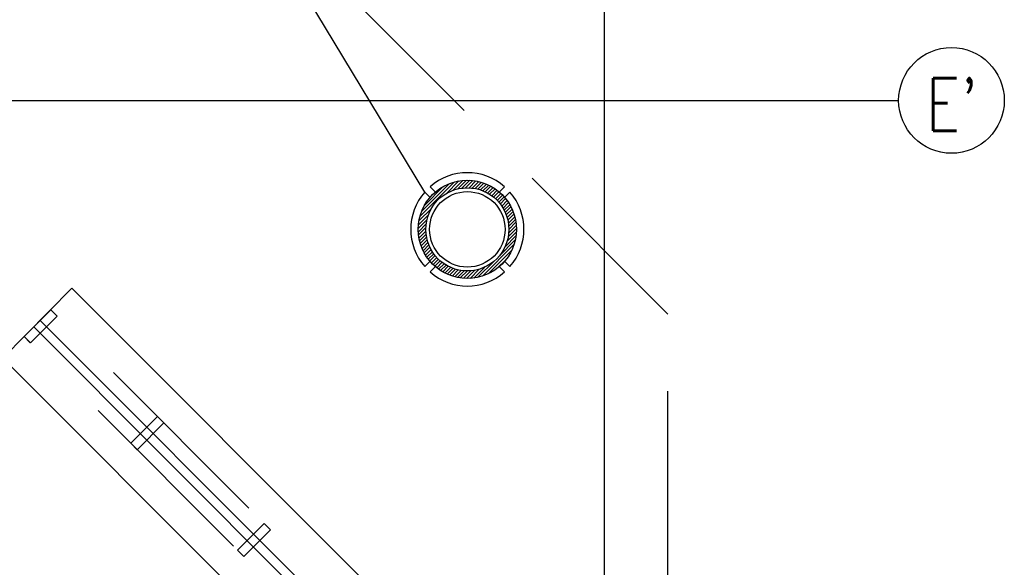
# Model space of a CAD drawing. Header units: centimetres. Extents: x -228435 to 111511, y -89367 to 428125.
# Tile 174 of 219: x 9587 to 16110, y 55910 to 59534. Entities that reach past the tile are written whole.
import ezdxf

# ---------------------------------------------------------------- set-up
doc = ezdxf.new("R2010")
doc.units = ezdxf.units.CM
doc.header["$LTSCALE"] = 50
for name, pattern in [('DASHDOT2', [12.7, 6.35, -3.175, 0, -3.175]), ('HIDDEN', [9.525, 6.35, -3.175]), ('Kondygnacja +0$0$HIDDEN', [9.525, 6.35, -3.175])]:
    doc.linetypes.add(name, pattern=pattern)
for name, color, linetype in [('ARCH_INFO_OPISY', 8, 'Continuous'), ('ARCH_INFO_OSIE_IST', 8, 'DASHDOT2'), ('ARCH_INFO_OSIE_OPISY_IST', 8, 'Continuous'), ('ARCH_NIEWIDOK_IST', 8, 'HIDDEN'), ('ARCH_STAL_IST', 8, 'Continuous'), ('ARCH_WIDOK_INNE_IST', 8, 'Continuous'), ('ARCH_WIDOK_IST', 8, 'Continuous'), ('ARCH_ŚLUSARKA_OKNA_IST', 8, 'Continuous'), ('Kondygnacja +0$0$ARCH_NIEWIDOK_IST', 8, 'Kondygnacja +0$0$HIDDEN'), ('Kondygnacja +0$0$ARCH_STAL_IST', 8, 'Continuous'), ('Kondygnacja +0$0$ARCH_WIDOK_IST', 8, 'Continuous'), ('Kondygnacja +0$0$ARCH_ŚLUSARKA_OKNA_IST', 8, 'Continuous'), ('Osie rzutów$0$ARCH_INFO_OSIE_OPISY_IST', 8, 'Continuous')]:
    doc.layers.add(name, color=color, linetype=linetype)
doc.styles.add('ROMANS-250-CM', font='romans.shx', dxfattribs={"width": 0.8, "height": 50})
doc.dimstyles.new('ISO-25', dxfattribs={"dimtxt": 2.5, "dimasz": 2.5, "dimexe": 1.25, "dimexo": 0.625, "dimtad": 1, "dimtxsty": 'Standard', "dimcen": 2.5, "dimadec": 0, "dimazin": 0, "dimtfac": 1, "dimtmove": 0, "dimatfit": 3, "dimfxl": 0, "dimarcsym": 0})

# ---------------------------------------------------------------- blocks, each defined once
blk = doc.blocks.new('słup ist')
at = {"layer": 'ARCH_STAL_IST'}
h = blk.add_hatch(dxfattribs=at)
h.set_pattern_fill('ANSI31', color=256, scale=0.5, style=0)
h.set_pattern_definition([(45, (-11573.3833, -12110.8807), (-1.12253202, 1.12253202), [])])
h.paths.add_polyline_path([(-32.5, 0, 1), (32.5, 0, 1)])
h.paths.add_polyline_path([(27.5, 0, -1), (-27.5, 0, -1)], flags=16)
for p, q in [((21.15, 24.68), (24.69, 28.23)), ((28.23, 24.69), (24.68, 21.15)), ((-24.68, -21.15), (-28.23, -24.69)), ((-21.15, -24.68), (-24.69, -28.23))]:
    blk.add_line(p, q, dxfattribs=at)
for points in [[(-24.69, 28.23), (-21.16, 24.7)], [(-28.23, 24.69), (-24.68, 21.15)], [(24.69, -28.23), (21.15, -24.68)], [(24.68, -21.15), (28.23, -24.69)]]:
    blk.add_lwpolyline(points, dxfattribs=at)
for radius in [32.5, 27.5]:
    blk.add_circle((0, 0), radius, dxfattribs=at)
for start, end in [(48.82255, 131.17745), (138.82255, 221.17745), (318.82255, 41.17745), (228.82255, 311.17745)]:
    blk.add_arc((0, 0), 37.5, start, end, dxfattribs=at)
blk = doc.blocks.new('Osie rzutów')
at = {"layer": 'ARCH_INFO_OSIE_IST', "ltscale": 10}
for p, q in [((13460, 12510), (13460, 4623.26)), ((4436.04, 10400), (13655, 10400))]:
    blk.add_line(p, q, dxfattribs=at)
at = {"layer": 'ARCH_INFO_OSIE_OPISY_IST'}
blk.add_circle((13690, 10400), 35, dxfattribs=at)
at = {"layer": 'ARCH_INFO_OSIE_OPISY_IST', "style": 'ROMANS-250-CM', "width": 0.8}
blk.add_text("E'", height=35, dxfattribs=at).set_placement((13673.04, 10379.79))

msp = doc.modelspace()

# ---------------------------------------------------------------- linework, layer by layer
at = {"layer": 'ARCH_NIEWIDOK_IST', "ltscale": 4}
for p, q in [((13800, 53607.52309, 630), (9792.98125, 57614.54183, 630)), ((13698.9697, 53355, 630), (9617.09739, 57436.87231, 630))]:
    msp.add_line(p, q, dxfattribs=at)
at = {"layer": 'ARCH_WIDOK_INNE_IST', "linetype": 'HIDDEN', "ltscale": 4}
for p, q in [((13880, 57586.31601, 630), (-6733.68399, 78200, 630)), ((13880, 53900, 630), (13880, 57586.31601, 630))]:
    msp.add_line(p, q, dxfattribs=at)
at = {"layer": 'ARCH_WIDOK_IST'}
for p, q in [((9476.3903, 57294.73668, 630), (9933.68834, 57756.67746, 630)), ((13800, 53890.3658, 630), (9933.68834, 57756.67746, 630)), ((13335, 53436.12698, 630), (9476.3903, 57294.73668, 630))]:
    msp.add_line(p, q, dxfattribs=at)
at = {"layer": 'ARCH_ŚLUSARKA_OKNA_IST'}
for p, q in [((13707.34019, 53558.76154, 630), (9722.62771, 57543.47402, 630)), ((13664.91378, 53516.33514, 630), (9680.41558, 57500.83334, 630))]:
    msp.add_line(p, q, dxfattribs=at)
at = {"layer": 'Kondygnacja +0$0$ARCH_NIEWIDOK_IST', "ltscale": 4}
for p, q in [((13800, 53607.52309, 630), (9792.98125, 57614.54183, 630)), ((13698.9697, 53355, 630), (9617.09739, 57436.87231, 630))]:
    msp.add_line(p, q, dxfattribs=at)
at = {"layer": 'Kondygnacja +0$0$ARCH_STAL_IST'}
msp.add_circle((12552.89267, 58146.6745, 630), 250, dxfattribs=at)
at = {"layer": 'Kondygnacja +0$0$ARCH_WIDOK_IST'}
for p, q in [((9476.3903, 57294.73668, 630), (9933.68834, 57756.67746, 630)), ((13800, 53890.3658, 630), (9933.68834, 57756.67746, 630)), ((13335, 53436.12698, 630), (9476.3903, 57294.73668, 630))]:
    msp.add_line(p, q, dxfattribs=at)
at = {"layer": 'Kondygnacja +0$0$ARCH_ŚLUSARKA_OKNA_IST'}
for p, q in [((13707.34019, 53558.76154, 630), (9722.62771, 57543.47402, 630)), ((13664.91378, 53516.33514, 630), (9680.41558, 57500.83334, 630))]:
    msp.add_line(p, q, dxfattribs=at)
at = {"layer": 'Kondygnacja +0$0$ARCH_ŚLUSARKA_OKNA_IST', "elevation": 630}
for points in [[(9616.20456, 57437.76514), (9792.98125, 57614.54183), (9835.40766, 57572.11543), (9658.63096, 57395.33873), (9616.20456, 57437.76514)], [(10323.31134, 56730.65836), (10500.08803, 56907.43505), (10542.51444, 56865.00865), (10365.73774, 56688.23195), (10323.31134, 56730.65836)], [(11030.41812, 56023.55158), (11207.19481, 56200.32827), (11249.62122, 56157.90187), (11072.84453, 55981.12517), (11030.41812, 56023.55158)]]:
    msp.add_lwpolyline(points, dxfattribs=at)

# ---------------------------------------------------------------- block references
at = {"layer": 'ARCH_STAL_IST', "xscale": 10, "yscale": 10, "zscale": 10}
msp.add_blockref('słup ist', (12552.89267, 58146.6745, 630), dxfattribs=at)
at = {"layer": 'Osie rzutów$0$ARCH_INFO_OSIE_OPISY_IST', "xscale": 10, "yscale": 10, "zscale": 10}
msp.add_blockref('Osie rzutów', (-121140, -45000, 630), dxfattribs=at)

# ---------------------------------------------------------------- leaders
at = {"layer": 'ARCH_INFO_OPISY'}
msp.add_leader([(12270.63987, 58393.57197, 630), (9105.23222, 63634.86592, 630), (11773.29661, 63634.86592, 630)], dimstyle='ISO-25', override={"dimscale": 5, "dimasz": 2, "dimtad": 0, "dimldrblk": 'Dot'}, dxfattribs=at)

doc.saveas('drawing.dxf')
